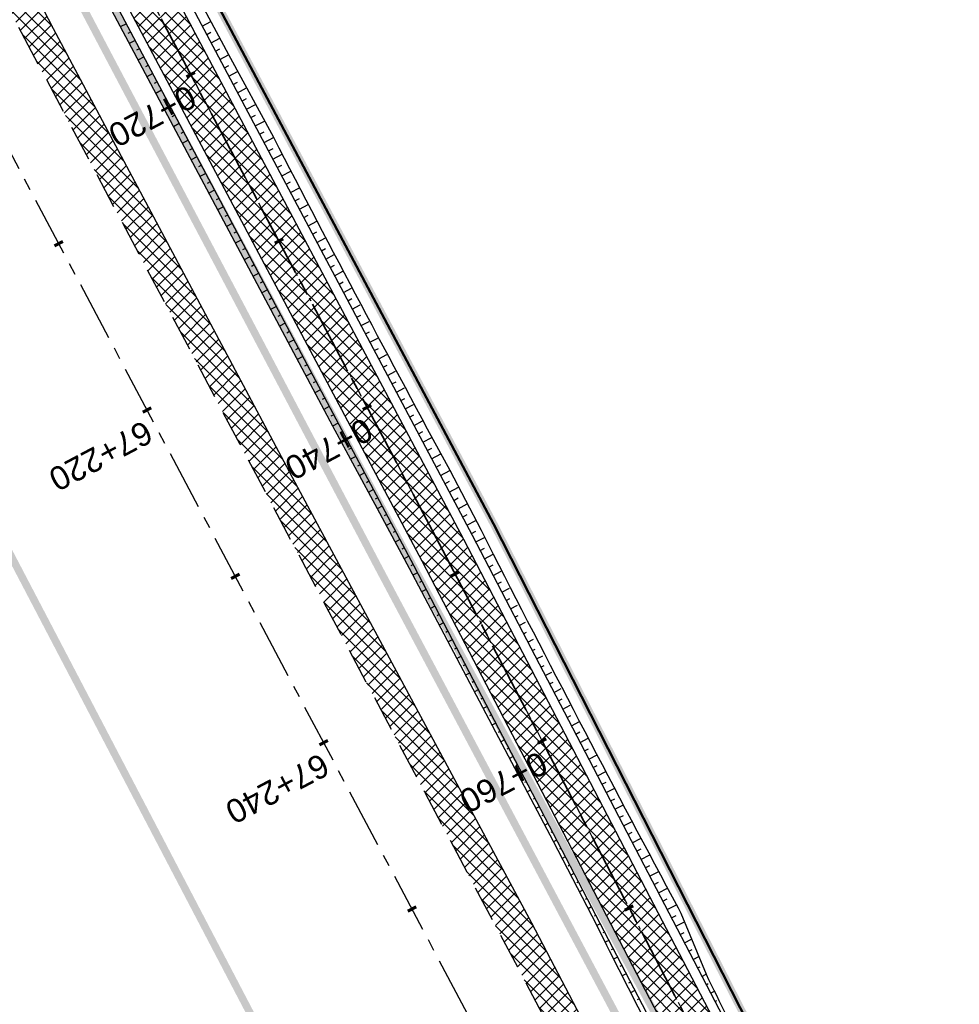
# Model space of a CAD drawing. Header units: metres. Extents: x 7529682 to 7533751, y 5721195 to 5727842.
# Tile 142 of 210: x 7530044 to 7530094, y 5727112 to 5727164. Entities that reach past the tile are written whole.
import ezdxf

# ---------------------------------------------------------------- set-up
doc = ezdxf.new("R2010")
doc.units = ezdxf.units.M
for name, pattern in [('817-dzialki-09-05-04$0$HIDDEN', [0.375, 0.25, -0.125]), ('ACAD_ISO05W100', [33, 24, -3, 0, -3, 0, -3]), ('CENTER', [50.8, 31.75, -6.35, 6.35, -6.35]), ('CENTER2', [28.575, 19.05, -3.175, 3.175, -3.175]), ('HIDDEN', [9.525, 6.35, -3.175])]:
    doc.linetypes.add(name, pattern=pattern)
for name, color, linetype in [('C-DROGI-SYTUACJA', 7, 'Continuous'), ('C-DROGI-SYTUACJA-ETYKIETY', 7, 'Continuous'), ('D-hatch-pobocza', 131, 'Continuous'), ('D-pobocza', 60, 'Continuous'), ('D-rowy', 160, 'Continuous'), ('D-skarpa', 2, 'Continuous'), ('D-skarpa-kreskowanie', 2, 'Continuous')]:
    doc.layers.add(name, color=color, linetype=linetype)
for name, color, linetype, lineweight, true_color in [('D-ewidencja-numery', 7, 'Continuous', 50, 0x40ff00), ('D-hatch-ciag-pieszo-rowerowy', 7, 'Continuous', 13, 0xff9f80), ('D-LR-etap-III', 7, '817-dzialki-09-05-04$0$HIDDEN', 50, 0x00008f)]:
    doc.layers.add(name, color=color, linetype=linetype, lineweight=lineweight, true_color=true_color)
for name, color, linetype, lineweight in [('D-krawędzie', 3, 'Continuous', 30), ('D-obrzeża', 2, 'Continuous', 30), ('D-oś', 10, 'CENTER', 30), ('D-pas-drogowy', 7, 'ACAD_ISO05W100', 50)]:
    doc.layers.add(name, color=color, linetype=linetype, lineweight=lineweight)
doc.layers.add('poprzeczki', color=7, linetype='Continuous', true_color=0x0000c7)
doc.styles.get("Standard").update_dxf_attribs({"font": 'arial.ttf'})
pattern_1 = [(45, (0, 0), (-0.33675960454, 0.33675960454), []), (135, (0, 0), (-0.33675960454, -0.33675960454), [])]

# ---------------------------------------------------------------- blocks, each defined once
blk = doc.blocks.new('AeccTickLine')
at = {"color": 0, "linetype": 'ByBlock', "lineweight": -2}
blk.add_line((0, 1), (0, -1), dxfattribs=at)

msp = doc.modelspace()

# ---------------------------------------------------------------- hatches: boundary and pattern name
at = {"layer": 'D-hatch-ciag-pieszo-rowerowy'}
h = msp.add_hatch(dxfattribs=at)
h.set_pattern_fill('ANSI37', color=256, scale=0.15, style=0)
h.set_pattern_definition(pattern_1)
h.paths.add_polyline_path([(7530087.679, 5727092.356), (7530089.826, 5727093.645), (7530088.918, 5727095.394), (7530067.691, 5727136.19), (7530050.056, 5727169.469), (7530031.716, 5727204.157), (7530016.024, 5727233.702), (7529998.202, 5727267.634), (7529996.2, 5727266.069), (7530013.813, 5727232.534), (7530029.507, 5727202.986), (7530047.847, 5727168.299), (7530065.478, 5727135.027), (7530086.699, 5727094.242)])
at = {"layer": 'D-hatch-pobocza'}
h = msp.add_hatch(dxfattribs=at)
h.set_pattern_fill('ANSI37', color=256, scale=0.15, style=0)
h.set_pattern_definition(pattern_1)
h.paths.add_polyline_path([(7530033.2, 5727187.89), (7530019.74, 5727212.96), (7530009.31, 5727233.03), (7529993.271, 5727263.708), (7529991.738, 5727262.452), (7530006.702, 5727234.141), (7530044.198, 5727163.133), (7530082.89, 5727090.2), (7530088.411, 5727079.773), (7530090.482, 5727079.128), (7530082.53, 5727094.32), (7530071.3, 5727115.82), (7530059.02, 5727138.69), (7530045.92, 5727163.31)])

# ---------------------------------------------------------------- linework, layer by layer
at = {"layer": 'C-DROGI-SYTUACJA', "color": 10, "linetype": 'CENTER2', "lineweight": 35, "ltscale": 0.2}
msp.add_lwpolyline([(7529994.785, 5727271.452), (7530014.919, 5727233.118), (7530030.611, 5727203.571), (7530048.952, 5727168.884), (7530066.584, 5727135.609), (7530088.792, 5727092.929), (7530119.442, 5727037.047), (7530133.98, 5727010.094), (7530160.017, 5726961.45), (7530183.787, 5726917.333), (7530204.666, 5726877.528), (7530227.909, 5726832.904), (7530259.102, 5726774.826, 0.063585), (7530264.989, 5726766.578), (7530268.47, 5726762.818, -0.065084), (7530272.969, 5726756.475), (7530281.424, 5726740.504, -0.065084)], format="xyb", dxfattribs=at)
at = {"layer": 'D-ewidencja-numery', "color": 12, "ltscale": 15, "true_color": 0xc70000}
msp.add_lwpolyline([(7529996.497, 5727273.662), (7530017.541, 5727234.203), (7530033.054, 5727204.864), (7530051.623, 5727170.223), (7530069.277, 5727137.016), (7530089.385, 5727097.534), (7530109.713, 5727060.747), (7530136.77, 5727011.64), (7530162.447, 5726962.744), (7530187.674, 5726916.992), (7530207.821, 5726879.335), (7530230.626, 5726834.519), (7530262.288, 5726776.618), (7530277.51, 5726760.213), (7530286.037, 5726744.107)], dxfattribs=at)
at = {"layer": 'D-krawędzie', "linetype": 'HIDDEN', "ltscale": 0.3}
msp.add_lwpolyline([(7529971.476, 5727300.786), (7530006.702, 5727234.141), (7530044.198, 5727163.133), (7530082.89, 5727090.2), (7530098.687, 5727060.362), (7530131.998, 5726997.21), (7530163.822, 5726937.097), (7530204.081, 5726861.013), (7530247.82, 5726778.438), (7530252.22, 5726770.26), (7530259.735, 5726756.9), (7530263.782, 5726749.287), (7530270.196, 5726737.096), (7530272.433, 5726732.819), (7530276.009, 5726725.598), (7530279.7, 5726718.02)], dxfattribs=at)
at = {"layer": 'D-LR-etap-III', "ltscale": 10, "flags": 128}
msp.add_lwpolyline([(7531750.474, 5723895.103, 0.4, 0.4, 0), (7531750.505, 5723895.13, 0.4, 0.4, 0), (7531682.71, 5724022.92, 0.4, 0.4, 0), (7531619.177, 5724147.204, 0.4, 0.4, 0), (7531592.309, 5724198.489, 0.4, 0.4, 0), (7531553.264, 5724272.919, 0.4, 0.4, 0), (7531504.02, 5724366.79, 0.4, 0.4, 0), (7531482.09, 5724407.62, 0.4, 0.4, 0), (7531412.35, 5724541.183, 0.4, 0.4, 0), (7531388.464, 5724586.93, 0.4, 0.4, 0), (7531345.12, 5724669.94, 0.4, 0.4, 0), (7531127.66, 5725081.67, 0.4, 0.4, 0), (7531059.253, 5725211.041, 0.4, 0.4, 0), (7531008.007, 5725307.954, 0.4, 0.4, 0), (7530964.182, 5725390.836, 0.4, 0.4, 0), (7530914.557, 5725484.684, 0.4, 0.4, 0), (7530865.243, 5725577.494, 0.4, 0.4, 0), (7530840.085, 5725624.059, 0.4, 0.4, 0), (7530802.56, 5725694.925, 0.4, 0.4, 0), (7530755.54, 5725787.51, 0.4, 0.4, 0), (7530708.718, 5725876.303, 0.4, 0.4, 0), (7530695.12, 5725902.09, 0.4, 0.4, 0), (7530642.914, 5726001.078, 0.4, 0.4, 0), (7530634.935, 5726016.147, 0.4, 0.4, 0), (7530610.82, 5726061.93, 0.4, 0.4, 0), (7530610.82, 5726061.93, 0.4, 0.4, 0), (7530607.21, 5726063.51, 0.4, 0.4, 0), (7530597.42, 5726080.68, 0.4, 0.4, 0), (7530591.16, 5726088.44, 0.4, 0.4, 0), (7530581.28, 5726107.21, 0.4, 0.4, 0), (7530571.29, 5726130.56, 0.4, 0.4, 0), (7530549.555, 5726171.527, 0.4, 0.4, 0), (7530531.014, 5726206.474, 0.4, 0.4, 0), (7530516.461, 5726236.017, 0.4, 0.4, 0), (7530500.799, 5726266.141, 0.4, 0.4, 0), (7530491.35, 5726283.94, 0.4, 0.4, 0), (7530482.4, 5726303.41, 0.4, 0.4, 0), (7530482.4, 5726303.41, 0.4, 0.4, 0), (7530450.41, 5726357.28, 0.4, 0.4, 0), (7530397.759, 5726458.5, 0.4, 0.4, 0), (7530334.708, 5726583.665, 0.4, 0.4, 0), (7530303.939, 5726645.168, 0.4, 0.4, 0), (7530300.51, 5726651.778, 0.4, 0.4, 0), (7530289.214, 5726671.967, 0.4, 0.4, 0), (7530281.54, 5726685.57, 0.4, 0.4, 0), (7530261.371, 5726724.163, 0.4, 0.4, 0), (7530254.03, 5726738.21, 0.4, 0.4, 0), (7530197.22, 5726845.06, 0.4, 0.4, 0), (7530194.71, 5726849.15, 0.4, 0.4, 0), (7530195.92, 5726850.75, 0.4, 0.4, 0), (7530170.547, 5726892.961, 0.4, 0.4, 0), (7530143.175, 5726945.066, 0.4, 0.4, 0), (7530105.06, 5727018.32, 0.4, 0.4, 0), (7530100.06, 5727027.16, 0.4, 0.4, 0), (7530062.319, 5727099.625, 0.4, 0.4, 0), (7530015.379, 5727189.42, 0.4, 0.4, 0), (7529983.208, 5727250.207, 0.4, 0.4, 0), (7529953.284, 5727306.747, 0.4, 0.4, 0), (7529900.671, 5727406.159, 0.4, 0.4, 0), (7529890.63, 5727425.131, 0.4, 0.4, 0), (7529875.155, 5727454.426, 0.4, 0.4, 0), (7529857.56, 5727487.787, 0.4, 0.4, 0), (7529835.194, 5727530.193, 0.4, 0.4, 0), (7529811.741, 5727574.662, 0.4, 0.4, 0), (7529792.102, 5727611.923, 0.4, 0.4, 0), (7529768.066, 5727657.47, 0.4, 0.4, 0), (7529755.211, 5727682.131, 0.4, 0.4, 0), (7529753.31, 5727681.13, 0.4, 0.4, 0), (7529739.21, 5727707.77, 0.4, 0.4, 0), (7529735.395, 5727711.252, 0.4, 0.4, 0), (7529725.42, 5727730.2, 0.4, 0.4, 0), (7529723.55, 5727729.88, 0.4, 0.4, 0), (7529695.567, 5727782.932, 0.4, 0.4, 0), (7529717.68, 5727794.024, 0.4, 0.4, 0), (7529736.275, 5727758.647, 0.4, 0.4, 0), (7529736.275, 5727758.647, 0.4, 0.4, 0), (7529744.511, 5727750.406, 0.4, 0.4, 0), (7529744.511, 5727750.406, 0.4, 0.4, 0), (7529750.283, 5727738.55, 0.4, 0.4, 0), (7529777.109, 5727687.569, 0.4, 0.4, 0), (7529796.515, 5727651.33, 0.4, 0.4, 0), (7529814.938, 5727616.793, 0.4, 0.4, 0), (7529839.007, 5727572.304, 0.4, 0.4, 0), (7529860.618, 5727532.509, 0.4, 0.4, 0), (7529882.349, 5727491.504, 0.4, 0.4, 0), (7529904.865, 5727449.096, 0.4, 0.4, 0), (7529920.747, 5727418.885, 0.4, 0.4, 0), (7529946.677, 5727368.547, 0.4, 0.4, 0), (7529972.025, 5727320.573, 0.4, 0.4, 0), (7529987.74, 5727290.153, 0.4, 0.4, 0), (7529996.497, 5727273.662, 0.4, 0.4, 0), (7530017.541, 5727234.203, 0.4, 0.4, 0), (7530033.054, 5727204.864, 0.4, 0.4, 0), (7530051.623, 5727170.223, 0.4, 0.4, 0), (7530069.277, 5727137.016, 0.4, 0.4, 0), (7530089.385, 5727097.534, 0.4, 0.4, 0), (7530109.713, 5727060.747, 0.4, 0.4, 0), (7530136.77, 5727011.64, 0.4, 0.4, 0), (7530162.447, 5726962.744, 0.4, 0.4, 0), (7530187.674, 5726916.992, 0.4, 0.4, 0), (7530207.821, 5726879.335, 0.4, 0.4, 0), (7530230.626, 5726834.519, 0.4, 0.4, 0), (7530262.288, 5726776.618, 0.4, 0.4, 0), (7530277.51, 5726760.213, 0.4, 0.4, 0), (7530286.037, 5726744.107, 0.4, 0.4, 0), (7530288.097, 5726735.884, 0.4, 0.4, 0), (7530290.394, 5726725.047, 0.4, 0.4, 0), (7530296.177, 5726713.583, 0.4, 0.4, 0), (7530302.726, 5726701.182, 0.4, 0.4, 0), (7530325.685, 5726657.466, 0.4, 0.4, 0), (7530343.244, 5726623.649, 0.4, 0.4, 0), (7530360.23, 5726591.747, 0.4, 0.4, 0), (7530383.209, 5726548.059, 0.4, 0.4, 0), (7530406.018, 5726503.606, 0.4, 0.4, 0), (7530427.465, 5726462.62, 0.4, 0.4, 0), (7530447.928, 5726424.388, 0.4, 0.4, 0), (7530471.127, 5726379.921, 0.4, 0.4, 0), (7530490.501, 5726343.033, 0.4, 0.4, 0), (7530509.499, 5726306.733, 0.4, 0.4, 0), (7530529.89, 5726267.244, 0.4, 0.4, 0), (7530543.852, 5726238.99, 0.4, 0.4, 0), (7530554.809, 5726218.944, 0.4, 0.4, 0), (7530559.027, 5726212.223, 0.4, 0.4, 0), (7530563.061, 5726206.41, 0.4, 0.4, 0), (7530566.934, 5726200.464, 0.4, 0.4, 0), (7530569.771, 5726194.902, 0.4, 0.4, 0), (7530571.473, 5726191.282, 0.4, 0.4, 0), (7530572.839, 5726188.025, 0.4, 0.4, 0), (7530575.295, 5726182.035, 0.4, 0.4, 0), (7530579.737, 5726173.306, 0.4, 0.4, 0), (7530583.3, 5726167.41, 0.4, 0.4, 0), (7530593.4, 5726163.33, 0.4, 0.4, 0), (7530598.618, 5726155.264, 0.4, 0.4, 0), (7530608.258, 5726140.497, 0.4, 0.4, 0), (7530603.27, 5726136.83, 0.4, 0.4, 0), (7530606.53, 5726131.84, 0.4, 0.4, 0), (7530604.239, 5726124.217, 0.4, 0.4, 0), (7530605.847, 5726121.63, 0.4, 0.4, 0), (7530608.972, 5726116.164, 0.4, 0.4, 0), (7530618.114, 5726097.791, 0.4, 0.4, 0), (7530651.213, 5726034.96, 0.4, 0.4, 0), (7530670.244, 5725998.611, 0.4, 0.4, 0), (7530698.075, 5725945.953, 0.4, 0.4, 0), (7530716.506, 5725911.305, 0.4, 0.4, 0), (7530735.223, 5725875.667, 0.4, 0.4, 0), (7530752.504, 5725842.155, 0.4, 0.4, 0), (7530778.311, 5725793.501, 0.4, 0.4, 0), (7530797.5, 5725756.382, 0.4, 0.4, 0), (7530812.519, 5725728.289, 0.4, 0.4, 0), (7530820.039, 5725713.16, 0.4, 0.4, 0), (7530822.422, 5725710.194, 0.4, 0.4, 0), (7530833.155, 5725688.801, 0.4, 0.4, 0), (7530849.629, 5725656.159, 0.4, 0.4, 0), (7530867.983, 5725621.964, 0.4, 0.4, 0), (7530872.63, 5725612.888, 0.4, 0.4, 0), (7530880.354, 5725597.595, 0.4, 0.4, 0), (7530883.839, 5725593.389, 0.4, 0.4, 0), (7530891.782, 5725587.763, 0.4, 0.4, 0), (7530895.039, 5725584.281, 0.4, 0.4, 0), (7530897.034, 5725580.941, 0.4, 0.4, 0), (7530900.952, 5725579.946, 0.4, 0.4, 0), (7530904.81, 5725571.977, 0.4, 0.4, 0), (7530903.682, 5725568.566, 0.4, 0.4, 0), (7530908.901, 5725558.845, 0.4, 0.4, 0), (7530910.252, 5725545.672, 0.4, 0.4, 0), (7530912.873, 5725538.646, 0.4, 0.4, 0), (7530945.278, 5725478.464, 0.4, 0.4, 0), (7530959.692, 5725450.246, 0.4, 0.4, 0), (7531002.827, 5725368.192, 0.4, 0.4, 0), (7531044.704, 5725290.314, 0.4, 0.4, 0), (7531064.099, 5725253.213, 0.4, 0.4, 0), (7531083.01, 5725216.678, 0.4, 0.4, 0), (7531113.013, 5725158.466, 0.4, 0.4, 0), (7531137.364, 5725113.071, 0.4, 0.4, 0), (7531150.831, 5725086.712, 0.4, 0.4, 0), (7531159.746, 5725076.641, 0.4, 0.4, 0), (7531166.31, 5725074.58, 0.4, 0.4, 0), (7531172.29, 5725062.58, 0.4, 0.4, 0), (7531170.59, 5725055.606, 0.4, 0.4, 0), (7531173.733, 5725044.081, 0.4, 0.4, 0), (7531215.342, 5724964.86, 0.4, 0.4, 0), (7531238.054, 5724921.685, 0.4, 0.4, 0), (7531262.39, 5724875.283, 0.4, 0.4, 0), (7531295.587, 5724811.266, 0.4, 0.4, 0), (7531348.488, 5724712.363, 0.4, 0.4, 0), (7531363.741, 5724682.684, 0.4, 0.4, 0), (7531366.987, 5724675.865, 0.4, 0.4, 0), (7531382.541, 5724646.111, 0.4, 0.4, 0), (7531401.299, 5724610.875, 0.4, 0.4, 0), (7531428.965, 5724558.862, 0.4, 0.4, 0), (7531449.111, 5724520.398, 0.4, 0.4, 0), (7531477.293, 5724465.831, 0.4, 0.4, 0), (7531500.996, 5724421.113, 0.4, 0.4, 0), (7531512.122, 5724400.549, 0.4, 0.4, 0), (7531513.782, 5724396.757, 0.4, 0.4, 0), (7531526.32, 5724379.39, 0.4, 0.4, 0), (7531566.784, 5724302.736, 0.4, 0.4, 0), (7531612.277, 5724225.61, 0.4, 0.4, 0), (7531620.493, 5724210.548, 0.4, 0.4, 0), (7531631.578, 5724196.258, 0.4, 0.4, 0), (7531653.484, 5724152.434, 0.4, 0.4, 0), (7531661.151, 5724128.494, 0.4, 0.4, 0), (7531673.881, 5724101.186, 0.4, 0.4, 0), (7531684.691, 5724081.184, 0.4, 0.4, 0), (7531699.212, 5724051.17, 0.4, 0.4, 0), (7531704.034, 5724040.584, 0.4, 0.4, 0), (7531704.034, 5724040.584, 0.4, 0.4, 0), (7531703.913, 5724037.17, 0.4, 0.4, 0), (7531736.42, 5723969.232, 0.4, 0.4, 0), (7531738.285, 5723967.699, 0.4, 0.4, 0), (7531742.181, 5723962.346, 0.4, 0.4, 0), (7531744.286, 5723958.616, 0.4, 0.4, 0), (7531755.393, 5723944.193, 0.4, 0.4, 0), (7531758.69, 5723936.76, 0.4, 0.4, 0), (7531780.08, 5723929.25, 0.4, 0.4, 0), (7531792.612, 5723906.338, 0.4, 0.4, 0), (7531792.612, 5723906.338, 0.4, 0.4, 0), (7531756.962, 5723883.055, 0.4, 0.4, 0), (7531750.46, 5723895.13, 0.4, 0.4, 0), (7531750.46, 5723895.13, 0, 0, 0)], format="xyseb", dxfattribs=at)
at = {"layer": 'D-obrzeża'}
for points in [[(7530255.071, 5726779.69), (7530226.804, 5726832.32), (7530203.558, 5726876.949), (7530182.683, 5726916.746), (7530158.916, 5726960.858), (7530132.878, 5727009.502), (7530118.344, 5727036.45), (7530087.65, 5727092.412), (7530086.699, 5727094.242), (7530065.478, 5727135.027), (7530047.847, 5727168.299), (7530029.507, 5727202.986), (7530013.813, 5727232.534), (7529993.681, 5727270.865)], [(7530097.92, 5727078.885), (7530089.894, 5727093.518), (7530067.691, 5727136.19), (7530050.056, 5727169.469), (7530031.716, 5727204.157), (7530016.024, 5727233.702), (7529998.205, 5727267.629)]]:
    msp.add_lwpolyline(points, dxfattribs=at)
at = {"layer": 'D-oś', "ltscale": 0.1}
msp.add_lwpolyline([(7530281.407, 5726707.304), (7530276.579, 5726716.435), (7530272.867, 5726724.055), (7530269.314, 5726731.231), (7530267.097, 5726735.47), (7530260.688, 5726747.65), (7530256.664, 5726755.22), (7530249.153, 5726768.573), (7530244.732, 5726776.79), (7530200.988, 5726859.376), (7530160.728, 5726935.459), (7530128.903, 5726995.575), (7530095.593, 5727058.727), (7530079.798, 5727088.56), (7530041.105, 5727161.496), (7530003.607, 5727232.506), (7529968.381, 5727299.153)], dxfattribs=at)
at = {"layer": 'D-oś', "ltscale": 0.03}
msp.add_lwpolyline([(7529994.785, 5727271.452), (7530014.919, 5727233.118), (7530030.611, 5727203.571), (7530048.952, 5727168.884), (7530066.584, 5727135.609), (7530088.792, 5727092.929), (7530119.442, 5727037.047), (7530133.98, 5727010.094), (7530160.017, 5726961.45), (7530183.787, 5726917.333), (7530204.666, 5726877.528), (7530227.909, 5726832.904), (7530259.102, 5726774.826, 0.063585), (7530264.989, 5726766.578), (7530268.47, 5726762.818, -0.065084), (7530272.969, 5726756.475), (7530281.424, 5726740.504, -0.065084), (7530284.142, 5726733.217), (7530284.891, 5726729.972, 0.064463), (7530289.362, 5726717.937), (7530322.484, 5726654.998)], format="xyb", dxfattribs=at)
at = {"layer": 'D-pas-drogowy', "ltscale": 0.2, "flags": 128}
msp.add_lwpolyline([(7531633.019, 5724182.834, 0.4, 0.4, 0), (7531617.559, 5724211.608, 0.4, 0.4, 0), (7531566.784, 5724302.736, 0.4, 0.4, 0), (7531538.419, 5724356.47, 0.4, 0.4, 0), (7531526.32, 5724379.39, 0.4, 0.4, 0), (7531516.102, 5724393.607, 0.4, 0.4, 0.001485), (7531513.78, 5724396.838, 0.4, 0.4, 0), (7531501.87, 5724413.41, 0.4, 0.4, 0), (7531474.926, 5724464.508, 0.4, 0.4, 0), (7531446.2, 5724518.992, 0.4, 0.4, 0), (7531424.962, 5724559.262, 0.4, 0.4, 0), (7531398.444, 5724609.566, 0.4, 0.4, 0), (7531379.647, 5724645.216, 0.4, 0.4, 0), (7531365.23, 5724672.56, 0.4, 0.4, 0), (7531341.306, 5724717.915, 0.4, 0.4, 0), (7531312.9, 5724771.789, 0.4, 0.4, 0), (7531292.591, 5724810.307, 0.4, 0.4, 0), (7531259.392, 5724873.271, 0.4, 0.4, 0), (7531233.74, 5724921.923, 0.4, 0.4, 0), (7531203.073, 5724980.092, 0.4, 0.4, 0), (7531173.471, 5725036.225, 0.4, 0.4, 0), (7531168.27, 5725046.09, 0.4, 0.4, 0), (7531172.29, 5725062.58, 0.4, 0.4, 0), (7531166.31, 5725074.58, 0.4, 0.4, 0), (7531150.32, 5725079.6, 0.4, 0.4, 0), (7531141.5, 5725096.43, 0.4, 0.4, 0), (7531109.312, 5725157.814, 0.4, 0.4, 0), (7531086.641, 5725201.048, 0.4, 0.4, 0), (7531059.198, 5725253.384, 0.4, 0.4, 0), (7531028.207, 5725312.489, 0.4, 0.4, 0), (7530999.105, 5725367.99, 0.4, 0.4, 0), (7530956.248, 5725449.725, 0.4, 0.4, 0), (7530924.398, 5725510.464, 0.4, 0.4, 0), (7530897.51, 5725561.74, 0.4, 0.4, 0), (7530894.46, 5725566.14, 0.4, 0.4, 0), (7530892.16, 5725570.49, 0.4, 0.4, 0), (7530869.363, 5725613.307, 0.4, 0.4, 0), (7530861.694, 5725627.705, 0.4, 0.4, 0), (7530852.74, 5725644.52, 0.4, 0.4, 0), (7530831.51, 5725684.2, 0.4, 0.4, 0), (7530811.13, 5725722.52, 0.4, 0.4, 0), (7530792.348, 5725757.941, 0.4, 0.4, 0), (7530768.03, 5725803.8, 0.4, 0.4, 0), (7530748.769, 5725840.179, 0.4, 0.4, 0), (7530727.7, 5725879.97, 0.4, 0.4, 0), (7530712.098, 5725909.545, 0.4, 0.4, 0), (7530693.644, 5725944.645, 0.4, 0.4, 0), (7530665.702, 5725997.539, 0.4, 0.4, 0), (7530641.76, 5726042.88, 0.4, 0.4, 0), (7530616.5, 5726091.48, 0.4, 0.4, 0), (7530604.628, 5726114.32, 0.4, 0.4, -0.007763), (7530602.5, 5726118.43, 0.4, 0.4, 0), (7530603.992, 5726123.395, 0.4, 0.4, 0), (7530606.53, 5726131.84, 0.4, 0.4, 0), (7530603.27, 5726136.83, 0.4, 0.4, 0), (7530593.776, 5726151.369, 0.4, 0.4, 0), (7530590.203, 5726156.84, 0.4, 0.4, 0), (7530583.3, 5726167.41, 0.4, 0.4, 0), (7530580.578, 5726170.428, 0.4, 0.4, 0), (7530575.85, 5726175.67, 0.4, 0.4, 0), (7530569.01, 5726186.66, 0.4, 0.4, 0), (7530562.555, 5726199.189, 0.4, 0.4, 0), (7530555.67, 5726211.39, 0.4, 0.4, 0), (7530548.29, 5726224.23, 0.4, 0.4, 0), (7530540.58, 5726237.71, 0.4, 0.4, 0), (7530532.68, 5726252.65, 0.4, 0.4, 0), (7530524.06, 5726269.35, 0.4, 0.4, 0), (7530502.82, 5726309.91, 0.4, 0.4, 0), (7530488.83, 5726336.63, 0.4, 0.4, 0), (7530466.03, 5726380.16, 0.4, 0.4, 0), (7530438.47, 5726432.77, 0.4, 0.4, 0), (7530424.53, 5726459.09, 0.4, 0.4, 0), (7530401.63, 5726502.97, 0.4, 0.4, 0), (7530383.38, 5726538.06, 0.4, 0.4, 0), (7530353.97, 5726593.52, 0.4, 0.4, 0), (7530338.47, 5726622.74, 0.4, 0.4, 0), (7530322.01, 5726653.88, 0.4, 0.4, 0), (7530297.54, 5726700.33, 0.4, 0.4, 0), (7530287.38, 5726719.6, 0.4, 0.4, 0), (7530285.95, 5726722.316, 0.4, 0.4, 0), (7530280.26, 5726733.12, 0.4, 0.4, 0), (7530266.73, 5726758.74, 0.4, 0.4, 0), (7530260.42, 5726770.47, 0.4, 0.4, 0), (7530253.25, 5726783.82, 0.4, 0.4, 0), (7530244.95, 5726799.33, 0.4, 0.4, 0), (7530239.39, 5726808.49, 0.4, 0.4, 0), (7530238.29, 5726807.9, 0.4, 0.4, 0), (7530218.11, 5726850.67, 0.4, 0.4, 0), (7530175.907, 5726928.168, 0.4, 0.4, 0), (7530096.68, 5727076.15, 0.4, 0.4, 0), (7530094.68, 5727079.89, 0.4, 0.4, 0), (7530064.597, 5727135.523, 0.4, 0.4, 0), (7530046.731, 5727168.892, 0.4, 0.4, 0), (7530025.803, 5727208.461, 0.4, 0.4, 0), (7530012.847, 5727232.979, 0.4, 0.4, 0), (7529994.15, 5727268.45, 0.4, 0.4, 0), (7529981.671, 5727291.93, 0.4, 0.4, 0), (7529949.89, 5727351.73, 0.4, 0.4, 0), (7529924.75, 5727399.03, 0.4, 0.4, 0), (7529915.516, 5727417.1, 0.4, 0.4, 0), (7529885.83, 5727475.19, 0.4, 0.4, 0), (7529862.56, 5727519.97, 0.4, 0.4, 0), (7529852.985, 5727538.191, 0.4, 0.4, 0), (7529836.513, 5727569.511, 0.4, 0.4, 0), (7529815.369, 5727609.141, 0.4, 0.4, 0), (7529792.795, 5727651.247, 0.4, 0.4, 0), (7529774.199, 5727685.858, 0.4, 0.4, 0), (7529746.966, 5727736.059, 0.4, 0.4, 0), (7529733.92, 5727757.62, 0.4, 0.4, 0), (7529708.607, 5727806.389, 0.4, 0.4, 0), (7529688.492, 5727796.345, 0.4, 0.4, 0), (7529723.55, 5727729.88, 0.4, 0.4, 0), (7529725.42, 5727730.2, 0.4, 0.4, 0), (7529735.38, 5727711.28, 0.4, 0.4, 0), (7529739.21, 5727707.77, 0.4, 0.4, 0), (7529753.31, 5727681.13, 0.4, 0.4, 0), (7529755.178, 5727682.114, 0.4, 0.4, 0), (7529792.102, 5727611.923, 0.4, 0.4, 0), (7529811.741, 5727574.662, 0.4, 0.4, 0), (7529835.194, 5727530.193, 0.4, 0.4, 0), (7529857.56, 5727487.787, 0.4, 0.4, 0), (7529875.155, 5727454.426, 0.4, 0.4, 0), (7529890.63, 5727425.131, 0.4, 0.4, 0), (7529900.671, 5727406.159, 0.4, 0.4, 0), (7529953.284, 5727306.747, 0.4, 0.4, 0), (7529983.208, 5727250.207, 0.4, 0.4, 0), (7530015.379, 5727189.42, 0.4, 0.4, 0), (7530062.319, 5727099.625, 0.4, 0.4, 0), (7530100.06, 5727027.16, 0.4, 0.4, 0), (7530105.06, 5727018.32, 0.4, 0.4, 0), (7530143.175, 5726945.066, 0.4, 0.4, 0), (7530170.547, 5726892.961, 0.4, 0.4, 0), (7530195.92, 5726850.75, 0.4, 0.4, 0), (7530194.71, 5726849.15, 0.4, 0.4, 0), (7530197.22, 5726845.06, 0.4, 0.4, 0), (7530254.03, 5726738.21, 0.4, 0.4, 0), (7530261.371, 5726724.163, 0.4, 0.4, 0), (7530281.54, 5726685.57, 0.4, 0.4, 0), (7530289.214, 5726671.967, 0.4, 0.4, 0), (7530300.51, 5726651.778, 0.4, 0.4, 0), (7530303.939, 5726645.168, 0.4, 0.4, 0), (7530334.708, 5726583.665, 0.4, 0.4, 0), (7530397.759, 5726458.5, 0.4, 0.4, 0), (7530450.41, 5726357.28, 0.4, 0.4, 0), (7530482.4, 5726303.41, 0.4, 0.4, 0), (7530483.688, 5726301.003, 0.4, 0.4, 0), (7530491.35, 5726283.94, 0.4, 0.4, 0), (7530512.67, 5726243.78, 0.4, 0.4, 0), (7530529.43, 5726209.46, 0.4, 0.4, 0), (7530571.29, 5726130.56, 0.4, 0.4, 0), (7530581.28, 5726107.21, 0.4, 0.4, 0), (7530591.16, 5726088.44, 0.4, 0.4, 0), (7530597.42, 5726080.68, 0.4, 0.4, 0), (7530607.21, 5726063.51, 0.4, 0.4, 0), (7530610.82, 5726061.93, 0.4, 0.4, 0), (7530634.935, 5726016.147, 0.4, 0.4, 0), (7530642.914, 5726001.078, 0.4, 0.4, 0), (7530695.12, 5725902.09, 0.4, 0.4, 0), (7530708.718, 5725876.303, 0.4, 0.4, 0), (7530755.54, 5725787.51, 0.4, 0.4, 0), (7530802.56, 5725694.925, 0.4, 0.4, 0), (7530840.085, 5725624.059, 0.4, 0.4, 0), (7530865.243, 5725577.494, 0.4, 0.4, 0), (7530914.557, 5725484.684, 0.4, 0.4, 0), (7530964.182, 5725390.836, 0.4, 0.4, 0), (7531008.007, 5725307.954, 0.4, 0.4, 0), (7531059.253, 5725211.041, 0.4, 0.4, 0), (7531127.66, 5725081.67, 0.4, 0.4, 0), (7531345.12, 5724669.94, 0.4, 0.4, 0), (7531388.464, 5724586.93, 0.4, 0.4, 0), (7531412.35, 5724541.183, 0.4, 0.4, 0), (7531482.09, 5724407.62, 0.4, 0.4, 0), (7531504.02, 5724366.79, 0.4, 0.4, 0), (7531519.374, 5724337.52, 0.4, 0.4, 0), (7531563.749, 5724252.932, 0.4, 0.4, 0), (7531602.175, 5724179.681, 0.4, 0.4, 0), (7531619.177, 5724147.204, 0.4, 0.4, 0), (7531625.038, 5724135.635, 0.4, 0.4, 0), (7531656.796, 5724073.316, 0.4, 0.4, 0), (7531675.12, 5724037.36, 0.4, 0.4, 0), (7531682.71, 5724022.92, 0.4, 0.4, 0), (7531705.565, 5723979.811, 0.4, 0.4, 0), (7531736.606, 5723921.262, 0.4, 0.4, 0), (7531750.46, 5723895.13, 0.4, 0.4, 0), (7531740.77, 5723886.56, 0.4, 0.4, 0), (7531732.86, 5723885, 0.4, 0.4, 0), (7531722.18, 5723887.77, 0.4, 0.4, 0), (7531729.87, 5723862.17, 0.4, 0.4, 0), (7531742.92, 5723861.93, 0.4, 0.4, 0), (7531763.71, 5723859.52, 0.4, 0.4, 0), (7531768.42, 5723854.12, 0.4, 0.4, 0), (7531787.42, 5723817.97, 0.4, 0.4, 0), (7531795.57, 5723809.82, 0.4, 0.4, 0), (7531816.347, 5723819.85, 0.4, 0.4, 0), (7531816.347, 5723819.85, 0.4, 0.4, 0), (7531805.06, 5723843.23, 0.4, 0.4, 0), (7531803.61, 5723886.23, 0.4, 0.4, 0), (7531803.61, 5723886.23, 0.4, 0.4, 0), (7531780.08, 5723929.25, 0.4, 0.4, 0), (7531758.69, 5723936.76, 0.4, 0.4, 0), (7531749.359, 5723946.412, 0.4, 0.4, 0), (7531742.71, 5723953.29, 0.4, 0.4, 0), (7531735.177, 5723967.878, 0.4, 0.4, 0), (7531722.37, 5723992.68, 0.4, 0.4, 0), (7531705.042, 5724030.886, 0.4, 0.4, 0), (7531699.47, 5724043.17, 0.4, 0.4, 0), (7531692.69, 5724058.11, 0.4, 0.4, 0), (7531679.672, 5724084.017, 0.4, 0.4, 0), (7531674.55, 5724094.21, 0.4, 0.4, 0), (7531666.633, 5724114.003, 0.4, 0.4, 0), (7531649, 5724153.82, 0.4, 0.4, 0), (7531641.49, 5724149.34, 0.4, 0.4, 0), (7531626.04, 5724179.34, 0.4, 0.4, 0), (7531633.03, 5724182.84, 0, 0, 0)], format="xyseb", dxfattribs=at)
at = {"layer": 'D-pobocza'}
for points in [[(7529998.605, 5727267.942), (7530016.466, 5727233.935), (7530032.157, 5727204.391), (7530050.498, 5727169.703), (7530068.134, 5727136.422), (7530090.335, 5727093.754), (7530120.98, 5727037.883), (7530135.521, 5727010.922), (7530161.559, 5726962.278), (7530185.332, 5726918.154), (7530206.217, 5726878.339), (7530218.182, 5726855.367)], [(7529995.8, 5727265.757), (7530013.371, 5727232.301), (7530029.065, 5727202.752), (7530047.405, 5727168.065), (7530065.035, 5727134.795), (7530087.248, 5727092.104), (7530117.905, 5727036.211), (7530132.438, 5727009.265), (7530158.475, 5726960.622), (7530182.241, 5726916.511), (7530203.115, 5726876.718), (7530214.73, 5726854.418)], [(7530090.482, 5727079.128), (7530082.53, 5727094.32), (7530071.3, 5727115.82), (7530059.02, 5727138.69), (7530045.92, 5727163.31), (7530033.2, 5727187.89), (7530019.74, 5727212.96), (7530009.31, 5727233.03), (7529993.271, 5727263.708)]]:
    msp.add_lwpolyline(points, dxfattribs=at)
at = {"layer": 'D-rowy', "linetype": 'HIDDEN', "ltscale": 0.1, "const_width": 0.4, "flags": 128}
msp.add_lwpolyline([(7530210.965, 5726857.162), (7530158.809, 5726954.52), (7530122.465, 5727022.753), (7530095.922, 5727072.859), (7530086.314, 5727091.113), (7530063.16, 5727134.709), (7530033.596, 5727190.759), (7530021.34, 5727213.676), (7530002.619, 5727249.036), (7529995.396, 5727262.503), (7529988.789, 5727275.206), (7529976.334, 5727299.006), (7529958.125, 5727333.488), (7529939.362, 5727369.129), (7529923.146, 5727399.734), (7529918.219, 5727408.985), (7529909.126, 5727427.527), (7529905.376, 5727434.673), (7529896.192, 5727451.152), (7529887.557, 5727467.231), (7529877.124, 5727486.657), (7529866.166, 5727506.778), (7529855.76, 5727526.176), (7529840.707, 5727554.898), (7529824.518, 5727585.588), (7529810.515, 5727612.292), (7529795.682, 5727640.077), (7529780.379, 5727668.69), (7529772.315, 5727684.078), (7529762.635, 5727702.447), (7529747.007, 5727732.117), (7529740.676, 5727744.954)], dxfattribs=at)
at = {"layer": 'D-skarpa', "linetype": 'Continuous'}
for points in [[(7530052.845, 5727166.348), (7530055.203, 5727161.939), (7530057.586, 5727157.543, 0.004756), (7530066.945, 5727139.868), (7530068.606, 5727136.68), (7530069.254, 5727135.413, 0.004966), (7530079.062, 5727116.625), (7530079.208, 5727116.349), (7530080.552, 5727113.107, 0.007377), (7530085.042, 5727104.174), (7530087.347, 5727099.736), (7530089.718, 5727095.334), (7530089.718, 5727095.334), (7530091.003, 5727092.619), (7530094.409, 5727086.551)], [(7530048.986, 5727164.303), (7530060.717, 5727142.226), (7530063.089, 5727137.824), (7530064.793, 5727134.66), (7530065.442, 5727133.43), (7530072.44, 5727120.162), (7530074.738, 5727115.722), (7530075.266, 5727114.65), (7530075.404, 5727114.37), (7530076.925, 5727111.372), (7530083.914, 5727097.95), (7530086.325, 5727093.569), (7530086.594, 5727093.11), (7530087.183, 5727092.092, -0.016814), (7530089.168, 5727088.592), (7530090.09, 5727084.181), (7530093.624, 5727080.417), (7530095.987, 5727076.01)]]:
    msp.add_lwpolyline(points, format="xyb", dxfattribs=at)
at = {"layer": 'D-skarpa-kreskowanie', "linetype": 'Continuous'}
for p, q in [((7530049.784, 5727163.575, 107.823), (7530049.463, 5727163.405, 107.58)), ((7530053.813, 5727163.447, 107.955), (7530054.268, 5727163.688, 107.612)), ((7530050.018, 5727163.133, 107.823), (7530049.858, 5727163.048, 107.702)), ((7530054.047, 5727163.006, 107.955), (7530054.275, 5727163.126, 107.783)), ((7530050.253, 5727162.692, 107.824), (7530049.932, 5727162.522, 107.582)), ((7530054.281, 5727162.564, 107.956), (7530054.739, 5727162.806, 107.61)), ((7530050.487, 5727162.25, 107.824), (7530050.327, 5727162.165, 107.704)), ((7530050.721, 5727161.808, 107.825), (7530050.401, 5727161.639, 107.584)), ((7530054.515, 5727162.122, 107.956), (7530054.745, 5727162.244, 107.783)), ((7530054.75, 5727161.68, 107.957), (7530055.211, 5727161.925, 107.609)), ((7530050.955, 5727161.366, 107.825), (7530050.795, 5727161.282, 107.705)), ((7530054.984, 5727161.238, 107.957), (7530055.216, 5727161.362, 107.782)), ((7530051.189, 5727160.924, 107.826), (7530050.871, 5727160.756, 107.586)), ((7530055.218, 5727160.797, 107.958), (7530055.688, 5727161.045, 107.603)), ((7530051.423, 5727160.483, 107.826), (7530051.264, 5727160.398, 107.706)), ((7530055.452, 5727160.355, 107.958), (7530055.689, 5727160.48, 107.78)), ((7530051.657, 5727160.041, 107.827), (7530051.34, 5727159.873, 107.587)), ((7530055.686, 5727159.913, 107.959), (7530056.164, 5727160.166, 107.598)), ((7530051.891, 5727159.599, 107.827), (7530051.733, 5727159.515, 107.708)), ((7530055.92, 5727159.471, 107.959), (7530056.161, 5727159.599, 107.777)), ((7530056.154, 5727159.029, 107.96), (7530056.641, 5727159.287, 107.593)), ((7530052.125, 5727159.157, 107.828), (7530051.809, 5727158.99, 107.589)), ((7530052.36, 5727158.715, 107.828), (7530052.202, 5727158.632, 107.709)), ((7530056.388, 5727158.587, 107.96), (7530056.634, 5727158.717, 107.775)), ((7530052.594, 5727158.274, 107.829), (7530052.278, 5727158.107, 107.591)), ((7530056.622, 5727158.146, 107.961), (7530057.117, 5727158.408, 107.588)), ((7530052.828, 5727157.832, 107.829), (7530052.67, 5727157.748, 107.711)), ((7530056.857, 5727157.704, 107.961), (7530057.106, 5727157.836, 107.773)), ((7530053.062, 5727157.39, 107.83), (7530052.748, 5727157.223, 107.593)), ((7530057.091, 5727157.262, 107.962), (7530057.594, 5727157.529, 107.583)), ((7530053.296, 5727156.948, 107.83), (7530053.139, 5727156.865, 107.712)), ((7530057.325, 5727156.82, 107.963), (7530057.574, 5727156.953, 107.774)), ((7530057.559, 5727156.378, 107.963), (7530058.054, 5727156.641, 107.589)), ((7530053.53, 5727156.506, 107.831), (7530053.217, 5727156.34, 107.595)), ((7530053.764, 5727156.065, 107.831), (7530053.608, 5727155.982, 107.714)), ((7530057.793, 5727155.937, 107.964), (7530058.039, 5727156.067, 107.778)), ((7530053.998, 5727155.623, 107.832), (7530053.686, 5727155.457, 107.597)), ((7530058.027, 5727155.495, 107.964), (7530058.515, 5727155.753, 107.596)), ((7530054.232, 5727155.181, 107.833), (7530054.077, 5727155.098, 107.715)), ((7530058.261, 5727155.053, 107.965), (7530058.503, 5727155.181, 107.782)), ((7530054.467, 5727154.739, 107.833), (7530054.156, 5727154.574, 107.598)), ((7530058.495, 5727154.611, 107.965), (7530058.975, 5727154.866, 107.603)), ((7530054.701, 5727154.297, 107.834), (7530054.545, 5727154.215, 107.716)), ((7530058.729, 5727154.169, 107.966), (7530058.968, 5727154.296, 107.786)), ((7530058.964, 5727153.728, 107.966), (7530059.436, 5727153.978, 107.61)), ((7530054.935, 5727153.856, 107.834), (7530054.625, 5727153.691, 107.6)), ((7530055.169, 5727153.414, 107.835), (7530055.014, 5727153.332, 107.718)), ((7530055.403, 5727152.972, 107.835), (7530055.094, 5727152.808, 107.602)), ((7530059.198, 5727153.286, 107.967), (7530059.432, 5727153.41, 107.79)), ((7530059.432, 5727152.844, 107.967), (7530059.897, 5727153.09, 107.616)), ((7530055.637, 5727152.53, 107.836), (7530055.483, 5727152.448, 107.719)), ((7530059.666, 5727152.402, 107.968), (7530059.896, 5727152.524, 107.794)), ((7530055.871, 5727152.088, 107.836), (7530055.563, 5727151.925, 107.604)), ((7530059.9, 5727151.96, 107.968), (7530060.357, 5727152.203, 107.623)), ((7530056.105, 5727151.647, 107.837), (7530055.952, 5727151.565, 107.721)), ((7530060.134, 5727151.519, 107.969), (7530060.361, 5727151.639, 107.798)), ((7530056.339, 5727151.205, 107.837), (7530056.033, 5727151.042, 107.606)), ((7530060.368, 5727151.077, 107.969), (7530060.818, 5727151.315, 107.63)), ((7530056.574, 5727150.763, 107.838), (7530056.42, 5727150.682, 107.722)), ((7530056.808, 5727150.321, 107.838), (7530056.502, 5727150.159, 107.607)), ((7530060.602, 5727150.635, 107.97), (7530060.825, 5727150.753, 107.802)), ((7530060.836, 5727150.193, 107.97), (7530061.279, 5727150.428, 107.637)), ((7530057.042, 5727149.879, 107.839), (7530056.889, 5727149.798, 107.724)), ((7530061.071, 5727149.751, 107.971), (7530061.29, 5727149.868, 107.805)), ((7530057.276, 5727149.437, 107.839), (7530056.971, 5727149.276, 107.609)), ((7530061.305, 5727149.31, 107.971), (7530061.739, 5727149.54, 107.643)), ((7530057.51, 5727148.996, 107.84), (7530057.358, 5727148.915, 107.725)), ((7530061.539, 5727148.868, 107.972), (7530061.754, 5727148.982, 107.809)), ((7530057.744, 5727148.554, 107.84), (7530057.44, 5727148.393, 107.611)), ((7530061.773, 5727148.426, 107.972), (7530062.2, 5727148.652, 107.65)), ((7530057.978, 5727148.112, 107.841), (7530057.827, 5727148.032, 107.726)), ((7530062.007, 5727147.984, 107.973), (7530062.221, 5727148.097, 107.812)), ((7530062.241, 5727147.542, 107.973), (7530062.669, 5727147.769, 107.651)), ((7530058.212, 5727147.67, 107.841), (7530057.91, 5727147.51, 107.613)), ((7530058.446, 5727147.228, 107.842), (7530058.295, 5727147.148, 107.728)), ((7530062.475, 5727147.101, 107.974), (7530062.689, 5727147.214, 107.812)), ((7530058.681, 5727146.787, 107.842), (7530058.379, 5727146.627, 107.615)), ((7530062.709, 5727146.659, 107.974), (7530063.138, 5727146.886, 107.651)), ((7530058.915, 5727146.345, 107.843), (7530058.764, 5727146.265, 107.729)), ((7530062.944, 5727146.217, 107.975), (7530063.158, 5727146.331, 107.813)), ((7530059.149, 5727145.903, 107.843), (7530058.848, 5727145.744, 107.617)), ((7530063.178, 5727145.775, 107.976), (7530063.607, 5727146.003, 107.651)), ((7530059.383, 5727145.461, 107.844), (7530059.233, 5727145.382, 107.731)), ((7530063.412, 5727145.333, 107.976), (7530063.627, 5727145.447, 107.814)), ((7530063.646, 5727144.892, 107.977), (7530064.076, 5727145.12, 107.652)), ((7530059.617, 5727145.019, 107.844), (7530059.317, 5727144.861, 107.618)), ((7530059.851, 5727144.578, 107.845), (7530059.702, 5727144.498, 107.732)), ((7530063.88, 5727144.45, 107.977), (7530064.095, 5727144.564, 107.815)), ((7530060.085, 5727144.136, 107.846), (7530059.787, 5727143.978, 107.62)), ((7530064.114, 5727144.008, 107.978), (7530064.545, 5727144.237, 107.652)), ((7530060.319, 5727143.694, 107.846), (7530060.17, 5727143.615, 107.734)), ((7530064.348, 5727143.566, 107.978), (7530064.567, 5727143.682, 107.813)), ((7530060.554, 5727143.252, 107.847), (7530060.256, 5727143.095, 107.622)), ((7530064.582, 5727143.124, 107.979), (7530065.027, 5727143.36, 107.643)), ((7530060.788, 5727142.81, 107.847), (7530060.639, 5727142.732, 107.735)), ((7530064.816, 5727142.683, 107.979), (7530065.042, 5727142.802, 107.809)), ((7530065.051, 5727142.241, 107.98), (7530065.508, 5727142.483, 107.634)), ((7530061.022, 5727142.369, 107.848), (7530060.725, 5727142.211, 107.624)), ((7530061.256, 5727141.927, 107.848), (7530061.109, 5727141.849, 107.737)), ((7530061.49, 5727141.485, 107.849), (7530061.2, 5727141.331, 107.63)), ((7530065.285, 5727141.799, 107.98), (7530065.517, 5727141.922, 107.805)), ((7530065.519, 5727141.357, 107.981), (7530065.99, 5727141.607, 107.625)), ((7530061.724, 5727141.043, 107.849), (7530061.58, 5727140.967, 107.741)), ((7530065.753, 5727140.915, 107.981), (7530065.992, 5727141.042, 107.801)), ((7530061.958, 5727140.601, 107.85), (7530061.674, 5727140.451, 107.635)), ((7530065.987, 5727140.474, 107.982), (7530066.471, 5727140.73, 107.616)), ((7530062.192, 5727140.16, 107.85), (7530062.052, 5727140.085, 107.744)), ((7530066.221, 5727140.032, 107.982), (7530066.467, 5727140.162, 107.797)), ((7530066.455, 5727139.59, 107.983), (7530066.952, 5727139.853, 107.608)), ((7530062.426, 5727139.718, 107.851), (7530062.148, 5727139.57, 107.641)), ((7530062.661, 5727139.276, 107.851), (7530062.523, 5727139.203, 107.747)), ((7530062.895, 5727138.834, 107.852), (7530062.622, 5727138.69, 107.646)), ((7530066.689, 5727139.148, 107.983), (7530066.936, 5727139.279, 107.797)), ((7530066.923, 5727138.706, 107.984), (7530067.415, 5727138.967, 107.613)), ((7530063.129, 5727138.392, 107.852), (7530062.994, 5727138.321, 107.751)), ((7530067.158, 5727138.264, 107.984), (7530067.402, 5727138.394, 107.8)), ((7530063.363, 5727137.951, 107.853), (7530063.097, 5727137.81, 107.652)), ((7530067.392, 5727137.823, 107.985), (7530067.877, 5727138.08, 107.619)), ((7530063.597, 5727137.509, 107.853), (7530063.465, 5727137.439, 107.754)), ((7530067.626, 5727137.381, 107.985), (7530067.867, 5727137.509, 107.804)), ((7530063.831, 5727137.067, 107.854), (7530063.571, 5727136.929, 107.658)), ((7530067.86, 5727136.939, 107.986), (7530068.339, 5727137.193, 107.625)), ((7530064.065, 5727136.625, 107.854), (7530063.937, 5727136.557, 107.757)), ((7530068.094, 5727136.497, 107.986), (7530068.332, 5727136.623, 107.807)), ((7530068.325, 5727136.054, 107.987), (7530068.8, 5727136.301, 107.63)), ((7530064.299, 5727136.183, 107.855), (7530064.045, 5727136.049, 107.663)), ((7530064.533, 5727135.742, 107.855), (7530064.408, 5727135.675, 107.761)), ((7530068.556, 5727135.61, 107.987), (7530068.792, 5727135.733, 107.81)), ((7530064.768, 5727135.3, 107.856), (7530064.519, 5727135.168, 107.669)), ((7530068.787, 5727135.167, 107.988), (7530069.255, 5727135.411, 107.636)), ((7530065.002, 5727134.858, 107.856), (7530064.879, 5727134.793, 107.764)), ((7530069.018, 5727134.723, 107.989), (7530069.244, 5727134.841, 107.819)), ((7530065.233, 5727134.415, 107.857), (7530064.989, 5727134.288, 107.674)), ((7530069.249, 5727134.28, 107.989), (7530069.684, 5727134.506, 107.662)), ((7530065.464, 5727133.971, 107.858), (7530065.343, 5727133.908, 107.767)), ((7530069.479, 5727133.836, 107.99), (7530069.689, 5727133.945, 107.832)), ((7530069.71, 5727133.393, 107.99), (7530070.113, 5727133.602, 107.688)), ((7530065.694, 5727133.528, 107.858), (7530065.456, 5727133.403, 107.679)), ((7530065.925, 5727133.084, 107.859), (7530065.807, 5727133.023, 107.77)), ((7530069.941, 5727132.949, 107.991), (7530070.134, 5727133.05, 107.846)), ((7530066.156, 5727132.64, 107.859), (7530065.922, 5727132.519, 107.683)), ((7530070.172, 5727132.506, 107.991), (7530070.541, 5727132.698, 107.713)), ((7530066.387, 5727132.197, 107.86), (7530066.271, 5727132.137, 107.773)), ((7530070.402, 5727132.062, 107.992), (7530070.579, 5727132.154, 107.859)), ((7530066.618, 5727131.753, 107.86), (7530066.389, 5727131.634, 107.688)), ((7530070.633, 5727131.619, 107.992), (7530070.97, 5727131.794, 107.739)), ((7530066.848, 5727131.31, 107.861), (7530066.735, 5727131.251, 107.776)), ((7530070.864, 5727131.175, 107.993), (7530071.024, 5727131.258, 107.872)), ((7530067.079, 5727130.866, 107.861), (7530066.856, 5727130.75, 107.693)), ((7530071.095, 5727130.731, 107.993), (7530071.399, 5727130.89, 107.765)), ((7530067.31, 5727130.423, 107.862), (7530067.199, 5727130.365, 107.779)), ((7530067.541, 5727129.979, 107.862), (7530067.322, 5727129.865, 107.698)), ((7530071.326, 5727130.288, 107.994), (7530071.484, 5727130.37, 107.875)), ((7530071.556, 5727129.844, 107.994), (7530071.886, 5727130.016, 107.747)), ((7530067.772, 5727129.536, 107.863), (7530067.663, 5727129.479, 107.781)), ((7530071.787, 5727129.401, 107.995), (7530071.958, 5727129.49, 107.866)), ((7530068.002, 5727129.092, 107.863), (7530067.789, 5727128.981, 107.703)), ((7530072.018, 5727128.957, 107.995), (7530072.372, 5727129.142, 107.729)), ((7530068.233, 5727128.648, 107.864), (7530068.128, 5727128.594, 107.784)), ((7530072.249, 5727128.514, 107.996), (7530072.432, 5727128.609, 107.858)), ((7530068.464, 5727128.205, 107.864), (7530068.255, 5727128.096, 107.707)), ((7530072.48, 5727128.07, 107.996), (7530072.859, 5727128.267, 107.711)), ((7530068.695, 5727127.761, 107.865), (7530068.592, 5727127.708, 107.787)), ((7530068.926, 5727127.318, 107.865), (7530068.722, 5727127.212, 107.712)), ((7530072.71, 5727127.627, 107.997), (7530072.906, 5727127.729, 107.85)), ((7530072.941, 5727127.183, 107.997), (7530073.345, 5727127.393, 107.694)), ((7530069.156, 5727126.874, 107.866), (7530069.056, 5727126.822, 107.79)), ((7530073.172, 5727126.739, 107.998), (7530073.38, 5727126.848, 107.841)), ((7530069.387, 5727126.431, 107.866), (7530069.188, 5727126.327, 107.717)), ((7530073.403, 5727126.296, 107.998), (7530073.832, 5727126.519, 107.676)), ((7530069.618, 5727125.987, 107.867), (7530069.52, 5727125.936, 107.793)), ((7530073.634, 5727125.852, 107.999), (7530073.85, 5727125.965, 107.837)), ((7530069.849, 5727125.544, 107.867), (7530069.655, 5727125.443, 107.722)), ((7530073.864, 5727125.409, 107.999), (7530074.299, 5727125.635, 107.672)), ((7530070.08, 5727125.1, 107.868), (7530069.984, 5727125.05, 107.796)), ((7530074.095, 5727124.965, 108), (7530074.314, 5727125.079, 107.835)), ((7530074.326, 5727124.522, 108.001), (7530074.767, 5727124.751, 107.669)), ((7530070.31, 5727124.657, 107.868), (7530070.121, 5727124.558, 107.726)), ((7530070.541, 5727124.213, 107.869), (7530070.448, 5727124.164, 107.799)), ((7530074.557, 5727124.078, 108.001), (7530074.779, 5727124.194, 107.834)), ((7530070.772, 5727123.769, 107.869), (7530070.588, 5727123.674, 107.731)), ((7530074.787, 5727123.635, 108.002), (7530075.234, 5727123.867, 107.666)), ((7530071.003, 5727123.326, 107.87), (7530070.912, 5727123.279, 107.802)), ((7530075.018, 5727123.191, 108.002), (7530075.243, 5727123.308, 107.833)), ((7530071.233, 5727122.882, 107.871), (7530071.054, 5727122.789, 107.736)), ((7530075.249, 5727122.748, 108.003), (7530075.702, 5727122.983, 107.663)), ((7530071.464, 5727122.439, 107.871), (7530071.376, 5727122.393, 107.805)), ((7530075.48, 5727122.304, 108.003), (7530075.708, 5727122.422, 107.832)), ((7530075.711, 5727121.86, 108.004), (7530076.169, 5727122.099, 107.659)), ((7530071.695, 5727121.995, 107.872), (7530071.521, 5727121.905, 107.741)), ((7530071.926, 5727121.552, 107.872), (7530071.84, 5727121.507, 107.808)), ((7530072.157, 5727121.108, 107.873), (7530071.987, 5727121.02, 107.745)), ((7530075.941, 5727121.417, 108.004), (7530076.172, 5727121.537, 107.831)), ((7530076.172, 5727120.973, 108.005), (7530076.636, 5727121.215, 107.656)), ((7530072.387, 5727120.665, 107.873), (7530072.304, 5727120.621, 107.81)), ((7530076.403, 5727120.53, 108.005), (7530076.636, 5727120.651, 107.83)), ((7530072.618, 5727120.221, 107.874), (7530072.454, 5727120.135, 107.75)), ((7530076.634, 5727120.086, 108.006), (7530077.104, 5727120.331, 107.653)), ((7530072.849, 5727119.778, 107.874), (7530072.766, 5727119.734, 107.812)), ((7530076.865, 5727119.643, 108.006), (7530077.101, 5727119.766, 107.829)), ((7530073.08, 5727119.334, 107.875), (7530072.913, 5727119.247, 107.75)), ((7530077.095, 5727119.199, 108.007), (7530077.571, 5727119.447, 107.649)), ((7530073.311, 5727118.89, 107.875), (7530073.227, 5727118.847, 107.812)), ((7530073.541, 5727118.447, 107.876), (7530073.373, 5727118.359, 107.749)), ((7530077.326, 5727118.756, 108.007), (7530077.565, 5727118.88, 107.827)), ((7530077.557, 5727118.312, 108.008), (7530078.038, 5727118.563, 107.646)), ((7530073.772, 5727118.003, 107.876), (7530073.688, 5727117.959, 107.813)), ((7530077.788, 5727117.869, 108.008), (7530078.03, 5727117.995, 107.826)), ((7530074.003, 5727117.56, 107.877), (7530073.833, 5727117.471, 107.749)), ((7530078.019, 5727117.425, 108.009), (7530078.506, 5727117.678, 107.643)), ((7530074.234, 5727117.116, 107.877), (7530074.148, 5727117.072, 107.813)), ((7530078.249, 5727116.981, 108.009), (7530078.494, 5727117.109, 107.825)), ((7530074.465, 5727116.673, 107.878), (7530074.292, 5727116.583, 107.748)), ((7530078.48, 5727116.538, 108.01), (7530078.973, 5727116.794, 107.639)), ((7530074.695, 5727116.229, 107.878), (7530074.609, 5727116.184, 107.813)), ((7530078.711, 5727116.094, 108.01), (7530078.959, 5727116.223, 107.824)), ((7530078.942, 5727115.651, 108.007), (7530079.399, 5727115.889, 107.663)), ((7530074.926, 5727115.786, 107.879), (7530074.751, 5727115.695, 107.748)), ((7530075.157, 5727115.342, 107.879), (7530075.065, 5727115.294, 107.81)), ((7530079.172, 5727115.207, 108.005), (7530079.382, 5727115.316, 107.847)), ((7530075.388, 5727114.898, 107.88), (7530075.193, 5727114.797, 107.734)), ((7530079.403, 5727114.764, 108.002), (7530079.784, 5727114.962, 107.715)), ((7530075.618, 5727114.455, 107.88), (7530075.516, 5727114.402, 107.803)), ((7530079.634, 5727114.32, 107.999), (7530079.806, 5727114.409, 107.87)), ((7530075.849, 5727114.011, 107.877), (7530075.641, 5727113.903, 107.721)), ((7530079.865, 5727113.877, 107.996), (7530080.169, 5727114.035, 107.767)), ((7530076.08, 5727113.568, 107.875), (7530075.974, 5727113.512, 107.794)), ((7530080.096, 5727113.433, 107.993), (7530080.229, 5727113.502, 107.893)), ((7530076.311, 5727113.124, 107.872), (7530076.093, 5727113.011, 107.708)), ((7530076.542, 5727112.681, 107.869), (7530076.431, 5727112.623, 107.786)), ((7530080.326, 5727112.989, 107.99), (7530080.552, 5727113.107, 107.82)), ((7530076.772, 5727112.237, 107.866), (7530076.546, 5727112.119, 107.696)), ((7530080.557, 5727112.546, 107.984), (7530080.665, 5727112.602, 107.903)), ((7530080.788, 5727112.102, 107.979), (7530080.993, 5727112.209, 107.824)), ((7530077.003, 5727111.794, 107.863), (7530076.888, 5727111.734, 107.777)), ((7530081.019, 5727111.659, 107.973), (7530081.117, 5727111.71, 107.9))]:
    msp.add_line(p, q, dxfattribs=at)

# ---------------------------------------------------------------- block references
at = {"layer": 'C-DROGI-SYTUACJA-ETYKIETY', "color": 2, "linetype": 'Continuous', "lineweight": 60, "xscale": 0.25, "yscale": 0.25, "zscale": 0.25, "rotation": 297.9463571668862}
for p in [(7530046.199, 5727151.894), (7530050.885, 5727143.061), (7530055.572, 5727134.227), (7530060.258, 5727125.393), (7530064.945, 5727116.559)]:
    msp.add_blockref('AeccTickLine', p, dxfattribs=at)
at = {"layer": 'poprzeczki', "color": 2, "linetype": 'Continuous', "lineweight": 60, "xscale": 0.25, "yscale": 0.25, "zscale": 0.25}
for p, rotation in [((7530053.196, 5727160.875), 297.9191839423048), ((7530057.878, 5727152.039), 297.9191839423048), ((7530062.56, 5727143.203), 297.9191839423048), ((7530067.233, 5727134.362), 297.4891175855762), ((7530071.849, 5727125.491), 297.4891175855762), ((7530076.465, 5727116.62), 297.4891175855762)]:
    msp.add_blockref('AeccTickLine', p, dxfattribs=dict(at, rotation=rotation))

# ---------------------------------------------------------------- texts
at = {"layer": 'C-DROGI-SYTUACJA-ETYKIETY', "color": 2}
for s, rotation, p in [('0+720', 207.9192, (7530053.04, 5727160.368)), ('0+740', 207.9192, (7530062.404, 5727142.696)), ('67+220', 207.9464, (7530050.73, 5727142.554)), ('67+240', 207.9464, (7530060.103, 5727124.886)), ('0+760', 207.4891, (7530071.689, 5727124.985))]:
    msp.add_text(s, height=1.25, rotation=rotation, dxfattribs=at).set_placement(p)

doc.saveas('drawing.dxf')
